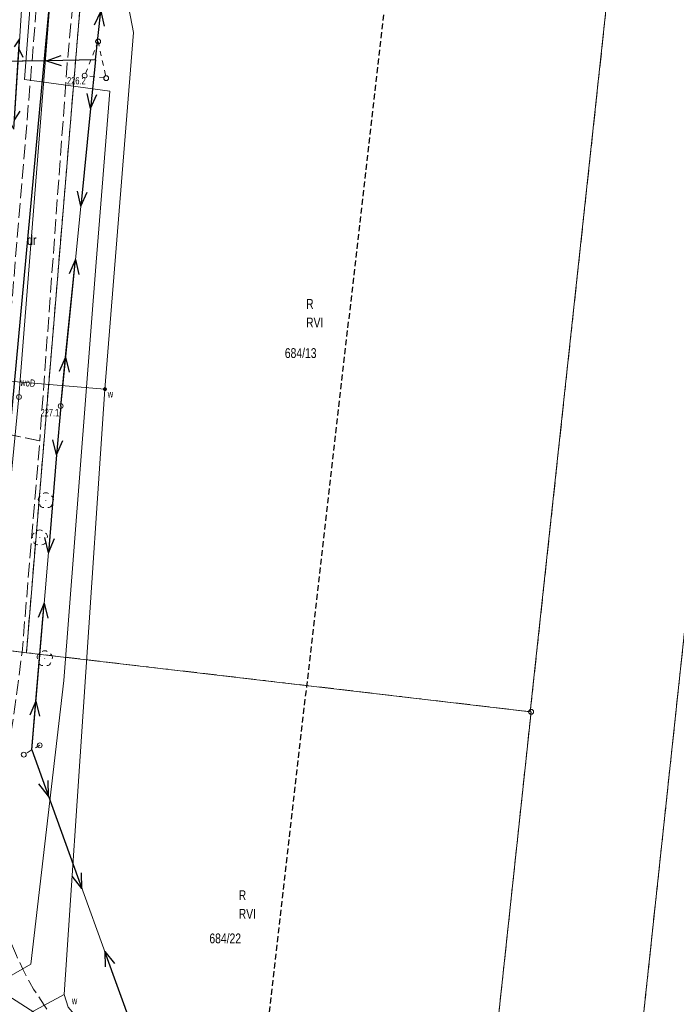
# Model space of a CAD drawing. Header units: metres. Extents: x 6590050 to 6616701, y 5542928 to 5566958.
# Tile 27 of 48: x 6598750 to 6598816, y 5546644 to 5546745. Entities that reach past the tile are written whole.
import ezdxf
from ezdxf.enums import TextEntityAlignment as Align

# ---------------------------------------------------------------- set-up
doc = ezdxf.new("R2010")
doc.units = ezdxf.units.M
doc.header["$MEASUREMENT"] = 0
for name, pattern in [('1.5_0.5', [2, 1.5, -0.5]), ('2', [0.9, 0.6, -0.3]), ('219-500', [0]), ('egkk-500', [2, 1.5, -0.5]), ('egug-500', [1, 0.5, -0.5]), ('suep_nn_500', [0]), ('supp_500', [1, 0.5, -0.5]), ('sutp_500', [0])]:
    doc.linetypes.add(name, pattern=pattern)
doc.layers.get('0').update_dxf_attribs({"color": 2, "linetype": 'CONTINUOUS', "lineweight": 5})
for name, color, linetype in [('202-punkt graniczny', 7, 'CONTINUOUS'), ('203-punkt graniczny', 7, 'CONTINUOUS'), ('209-oznaczenie konturu klasyfikacyjnego', 7, 'CONTINUOUS'), ('210-oznaczenie konturu użytku gruntowego', 7, 'CONTINUOUS'), ('211-numer działki ewidencyjnej', 7, 'CONTINUOUS'), ('217-kontur klasyfikacyjny', 7, 'CONTINUOUS'), ('218-kontur użytku gruntowego', 7, 'CONTINUOUS'), ('219-działka ewidencyjna', 7, 'CONTINUOUS'), ('drzewo liściaste', 7, 'CONTINUOUS'), ('jezdnia', 7, 'CONTINUOUS'), ('Oś ulicy', 7, 'CONTINUOUS'), ('pikieta naturalna', 7, 'CONTINUOUS'), ('pikieta naturalna-Atr2', 7, 'CONTINUOUS'), ('przewód elektroenergetyczny niskiego napięcia', 7, 'CONTINUOUS'), ('przewód elektroenergetyczny podziemny', 7, 'CONTINUOUS'), ('przewód kanalizacyjny', 7, 'CONTINUOUS'), ('przewód telekomunikacyjny napowietrzny', 7, 'CONTINUOUS'), ('przewód wodociągowy', 7, 'CONTINUOUS'), ('przewód wodociągowy-Atr1', 7, 'CONTINUOUS'), ('studnia kanalizacyjna', 7, 'CONTINUOUS'), ('słup przewodów napowietrznych', 7, 'CONTINUOUS'), ('Zakres', 7, 'CONTINUOUS'), ('zasuwa lub zawór', 7, 'CONTINUOUS'), ('zasuwa lub zawór-Atr17', 7, 'CONTINUOUS')]:
    doc.layers.add(name, color=color, linetype=linetype)
doc.styles.get("Standard").update_dxf_attribs({"font": 'Working1250', "width": 0.75})

# ---------------------------------------------------------------- blocks, each defined once
blk = doc.blocks.new('203')
at = {"linetype": 'Continuous', "lineweight": 0}
h = blk.add_hatch(color=0, dxfattribs=at)
edge = h.paths.add_edge_path()
edge.add_arc((0, 0), 0.045, 0, 360)
blk = doc.blocks.new('202')
at = {"color": 0, "linetype": 'Continuous', "lineweight": 0}
blk.add_circle((0, 0), 0.25, dxfattribs=at)
blk = doc.blocks.new('PW01')
at = {"linetype": 'Continuous', "lineweight": 13}
h = blk.add_hatch(color=0, dxfattribs=at)
edge = h.paths.add_edge_path()
edge.add_arc((0, 0), 0.045, 0, 360)
blk = doc.blocks.new('OP021')
at = {"linetype": 'Continuous', "lineweight": 13}
h = blk.add_hatch(color=0, dxfattribs=at)
edge = h.paths.add_edge_path()
edge.add_arc((0, 0), 0.05, 0, 360)
at = {"color": 0, "linetype": 'Continuous', "lineweight": 13}
for centre, start, end in [((-0.38, 0.124), 121.308, 202.548), ((0, 0.4), 49.272, 130.728), ((0.38, 0.124), 337.452, 58.692), ((-0.235, -0.324), 193.221, 274.871), ((0.235, -0.324), 265.129, 346.779)]:
    blk.add_arc(centre, 0.4, start, end, dxfattribs=at)
blk = doc.blocks.new('US15')
at = {"color": 0, "linetype": 'Continuous', "lineweight": 13}
blk.add_circle((0, 0), 0.25, dxfattribs=at)
blk = doc.blocks.new('US25')
at = {"linetype": 'Continuous', "lineweight": 0}
h = blk.add_hatch(color=0, dxfattribs=at)
edge = h.paths.add_edge_path()
edge.add_arc((0, 0), 0.2, 0, 360)
blk = doc.blocks.new('SUEP1')
at = {"color": 0, "linetype": 'Continuous'}
for p, q in [((0, 0), (5, 0)), ((5, 0), (3.5, 0.5)), ((5, 0), (3.5, -0.5)), ((5, 0), (15, 0)), ((15, 0), (13.5, 0.5)), ((15, 0), (13.5, -0.5))]:
    blk.add_line(p, q, dxfattribs=at)
blk = doc.blocks.new('SM05')
at = {"color": 0, "linetype": 'Continuous', "lineweight": 13}
blk.add_circle((0, 0), 0.25, dxfattribs=at)
blk = doc.blocks.new('SUTP')
at = {"color": 0, "linetype": 'Continuous'}
for p, q in [((0, 0), (0.866, 0.5)), ((0, 0), (9.232, 0)), ((1.866, -0.5), (1, 0)), ((7.366, -0.5), (8.232, 0)), ((9.232, 0), (8.366, 0.5))]:
    blk.add_line(p, q, dxfattribs=at)

msp = doc.modelspace()

# ---------------------------------------------------------------- linework, layer by layer
at = {"layer": '217-kontur klasyfikacyjny', "color": 92, "linetype": 'egkk-500', "lineweight": 18, "flags": 128}
for points in [[(6598825.56, 5546759.96), (6598807.42, 5546590.26)], [(6598756.46, 5546755.63), (6598750.2, 5546680.3)], [(6598801.56, 5546674.28), (6598809.68, 5546749.54)], [(6598750.2, 5546680.3), (6598748.05, 5546680.55)], [(6598750.2, 5546680.3), (6598801.56, 5546674.28)], [(6598801.64, 5546674.27), (6598797.07, 5546631.51)], [(6598801.56, 5546674.28), (6598801.64, 5546674.27)]]:
    msp.add_lwpolyline(points, dxfattribs=at)
at = {"layer": '218-kontur użytku gruntowego', "color": 3, "linetype": 'egug-500', "lineweight": 18, "flags": 128}
for points in [[(6598825.56, 5546759.96), (6598811.62, 5546629.52)], [(6598756.46, 5546755.63), (6598750.2, 5546680.3)], [(6598801.56, 5546674.28), (6598809.68, 5546749.54)], [(6598750.2, 5546680.3), (6598748.05, 5546680.55)], [(6598750.2, 5546680.3), (6598801.56, 5546674.28)], [(6598801.64, 5546674.27), (6598797.07, 5546631.51)], [(6598801.56, 5546674.28), (6598801.64, 5546674.27)]]:
    msp.add_lwpolyline(points, dxfattribs=at)
at = {"layer": '219-działka ewidencyjna', "color": 7, "linetype": '219-500', "lineweight": 18, "flags": 128}
for points in [[(6598800.17, 5546522.43), (6598825.56, 5546759.96)], [(6598756.46, 5546755.63), (6598750.2, 5546680.3)], [(6598809.68, 5546749.54), (6598801.56, 5546674.28)], [(6598748.05, 5546680.55), (6598750.2, 5546680.3)], [(6598750.2, 5546680.3), (6598801.56, 5546674.28)], [(6598797.07, 5546631.51), (6598801.64, 5546674.27)], [(6598801.56, 5546674.28), (6598801.64, 5546674.27)]]:
    msp.add_lwpolyline(points, dxfattribs=at)
at = {"layer": 'jezdnia', "color": 7, "linetype": '1.5_0.5', "lineweight": 18, "flags": 128}
for points in [[(6598751.56, 5546701.87), (6598747.61, 5546702.72), (6598750.77, 5546740.52), (6598753.64, 5546776.78), (6598756.26, 5546804.22), (6598760.04, 5546801.72), (6598757.71, 5546776.57), (6598754.36, 5546740.32)], [(6598291.09, 5546711.93), (6598293.34, 5546712.66), (6598295.74, 5546713.62), (6598305.82, 5546719.1), (6598305.79, 5546721.36), (6598310.47, 5546724.1), (6598311.96, 5546722.32), (6598318.56, 5546725.06), (6598318.88, 5546728.5), (6598323.66, 5546729.81), (6598324.77, 5546727.26), (6598345.85, 5546733.46), (6598363.75, 5546737.24), (6598364.35, 5546741.06), (6598368.84, 5546741.8), (6598370.16, 5546738.08), (6598374.51, 5546738.68), (6598380.85, 5546745.44), (6598383.92, 5546744.38), (6598383.15, 5546739.5), (6598402.86, 5546741.28), (6598437.76, 5546745.73), (6598441.02, 5546752.02), (6598446.45, 5546752.14), (6598447.57, 5546746.98), (6598460.85, 5546747.28), (6598477.08, 5546746.42), (6598478.19, 5546749.34), (6598484.22, 5546748.8), (6598484.46, 5546745.66), (6598488.96, 5546745.2), (6598494.58, 5546744.63), (6598509.52, 5546743.01), (6598514.28, 5546742.49), (6598521.16, 5546741.47), (6598523.54, 5546741.24), (6598531.71, 5546740.09), (6598531.07, 5546751.26), (6598535.55, 5546750.36), (6598539.92, 5546749.33), (6598537.98, 5546739.45), (6598552.77, 5546737.86), (6598559.09, 5546737.17), (6598565.02, 5546736.48), (6598572.97, 5546735.81), (6598580.67, 5546735.05), (6598591.6, 5546733.63), (6598593.98, 5546735.55), (6598596.98, 5546738.5), (6598600.44, 5546735.31), (6598598.65, 5546732.17), (6598608, 5546729.84), (6598621.87, 5546726.01), (6598625.4, 5546724.84), (6598627.06, 5546727.51), (6598630.31, 5546726.12), (6598630.89, 5546722.81), (6598637.06, 5546719.82), (6598645.86, 5546715.45), (6598652.12, 5546711.97), (6598653.2, 5546712.66), (6598656.33, 5546711.66), (6598657.6, 5546711.15), (6598659.54, 5546710.09), (6598663.08, 5546707.05), (6598662.56, 5546705.34), (6598665.43, 5546703.41), (6598672.11, 5546699.89), (6598673.28, 5546700.21), (6598679.18, 5546697), (6598683.27, 5546694.52), (6598686.44, 5546692.65), (6598686, 5546691.52), (6598693.71, 5546685.22), (6598698.31, 5546680.35), (6598704.25, 5546673.7), (6598706.65, 5546670.4), (6598710.17, 5546665.7), (6598714.02, 5546662.43), (6598718.92, 5546660.51), (6598723.03, 5546660.42), (6598729.6, 5546660.94), (6598735.35, 5546662.17), (6598739.77, 5546664.38), (6598741.99, 5546666.94), (6598744.49, 5546671.55), (6598745.86, 5546680.44), (6598747.61, 5546702.72), (6598751.56, 5546701.87), (6598749.76, 5546680.33), (6598748.88, 5546673.75), (6598746.6, 5546659.18), (6598739.25, 5546654.38), (6598732.66, 5546655.31), (6598719.48, 5546655.24), (6598718.82, 5546655.52), (6598713.6, 5546657.38), (6598707.08, 5546661.9), (6598701.92, 5546667.4), (6598696.22, 5546674.71), (6598689.9, 5546681.54), (6598675.65, 5546691.94), (6598660.49, 5546701.57), (6598652.14, 5546707.42), (6598643.72, 5546711.95), (6598634.39, 5546716.19), (6598626.4, 5546719.32), (6598614.85, 5546722.85), (6598604.49, 5546725.66), (6598590.59, 5546728.4), (6598580.02, 5546730.1), (6598572.26, 5546731.15), (6598564.05, 5546732.04), (6598555.31, 5546733.27), (6598536.88, 5546735.66), (6598520.74, 5546737.19), (6598513.36, 5546738.04), (6598509.04, 5546738.49), (6598497.49, 5546739.71), (6598480.43, 5546741.45), (6598469.58, 5546742.17), (6598459.32, 5546742.59), (6598448.87, 5546742.27), (6598440.17, 5546741.51), (6598430.11, 5546740.04), (6598413.49, 5546737.6), (6598401.77, 5546736.51), (6598391.68, 5546735.64), (6598381.1, 5546734.8), (6598371.81, 5546733.63), (6598360.64, 5546731.93), (6598352.87, 5546730.22), (6598340.04, 5546726.9), (6598326.4, 5546722.75), (6598313.92, 5546717.69), (6598294.1, 5546707.33)], [(6598739.47, 5546654.18), (6598739.25, 5546654.38), (6598746.6, 5546659.18), (6598746.63, 5546658.45), (6598746.68, 5546657.91), (6598746.75, 5546657.38), (6598746.84, 5546656.84), (6598746.95, 5546656.32), (6598747.08, 5546655.79), (6598747.23, 5546655.27), (6598747.41, 5546654.52), (6598747.62, 5546653.78), (6598747.84, 5546653.05), (6598748.07, 5546652.31), (6598748.32, 5546651.59), (6598748.59, 5546650.87), (6598748.88, 5546650.15), (6598749.18, 5546649.45), (6598749.5, 5546648.75), (6598749.84, 5546648.06), (6598750.19, 5546647.37), (6598750.56, 5546646.7), (6598750.94, 5546646.03), (6598751.32, 5546645.45), (6598751.69, 5546644.87), (6598752.07, 5546644.3), (6598752.45, 5546643.72), (6598752.83, 5546643.15), (6598753.22, 5546642.58), (6598753.6, 5546642), (6598753.99, 5546641.43), (6598754.38, 5546640.86), (6598754.77, 5546640.3), (6598755.17, 5546639.73), (6598755.56, 5546639.16), (6598755.96, 5546638.6), (6598756.13, 5546638.28), (6598756.32, 5546637.97), (6598756.5, 5546637.66), (6598756.7, 5546637.36), (6598756.9, 5546637.06), (6598757.11, 5546636.77), (6598757.33, 5546636.48), (6598757.55, 5546636.19), (6598757.78, 5546635.92), (6598758.02, 5546635.64), (6598758.26, 5546635.38), (6598758.51, 5546635.12), (6598758.77, 5546634.86), (6598759.05, 5546634.48), (6598759.33, 5546634.11), (6598759.62, 5546633.74), (6598759.92, 5546633.38), (6598760.23, 5546633.03), (6598760.54, 5546632.68), (6598760.86, 5546632.34), (6598761.19, 5546632.01), (6598761.53, 5546631.68), (6598761.87, 5546631.36), (6598762.22, 5546631.05), (6598762.57, 5546630.74), (6598762.93, 5546630.44), (6598763.3, 5546630.15), (6598763.85, 5546629.88), (6598764.41, 5546629.63), (6598764.97, 5546629.41), (6598765.55, 5546629.2), (6598766.13, 5546629.02), (6598766.72, 5546628.87), (6598767.32, 5546628.73), (6598767.92, 5546628.62), (6598768.52, 5546628.54), (6598769.13, 5546628.48), (6598769.74, 5546628.44), (6598770.35, 5546628.43), (6598770.96, 5546628.44), (6598780.93, 5546627.36), (6598779.52, 5546614.68), (6598778.4, 5546614.75), (6598778.17, 5546613.48), (6598777.63, 5546613.35), (6598777.3, 5546612.27), (6598776.62, 5546606.47), (6598776.38, 5546604.4), (6598777.31, 5546604.29), (6598776.97, 5546600.89), (6598774, 5546601.22), (6598773.91, 5546600.22), (6598777.85, 5546599.7), (6598777.87, 5546599.33), (6598771.32, 5546600.13), (6598762.24, 5546601.03), (6598761.61, 5546605.81), (6598759.82, 5546611.85), (6598758.18, 5546618.01), (6598756.46, 5546623.75), (6598752.94, 5546633.31), (6598752.27, 5546634.53), (6598751.81, 5546636.12), (6598750.1, 5546638.41), (6598747.53, 5546637.06), (6598739.21, 5546633.49), (6598737.76, 5546632.87), (6598737.36, 5546634.09), (6598735.35, 5546640.19), (6598733.88, 5546649.49), (6598740.97, 5546652.8), (6598740.83, 5546652.98), (6598740.69, 5546653.16), (6598740.54, 5546653.33), (6598740.37, 5546653.49), (6598740.21, 5546653.64), (6598740.03, 5546653.79), (6598739.85, 5546653.93), (6598739.66, 5546654.06)]]:
    msp.add_lwpolyline(points, close=True, dxfattribs=at)
at = {"layer": 'Oś ulicy', "color": 5, "linetype": 'Continuous', "lineweight": 25, "flags": 128}
msp.add_lwpolyline([(6598277.41, 5546703.71), (6598324.06, 5546724.6), (6598371.24, 5546736.05), (6598456.58, 5546744.85), (6598523.4, 5546739.49), (6598576.83, 5546732.39), (6598620.78, 5546724.14), (6598645.8, 5546713.07), (6598677.12, 5546694.04), (6598697.31, 5546678.03), (6598710, 5546661.39), (6598718.06, 5546657.9), (6598738.42, 5546651.82), (6598746.62, 5546682.36), (6598758.01, 5546805.57), (6598776.59, 5546944.83)], dxfattribs=at)
at = {"layer": 'przewód elektroenergetyczny niskiego napięcia', "color": 1, "linetype": 'suep_nn_500', "lineweight": 18, "flags": 128}
for points in [[(6598757.24, 5546740.7), (6598760.42, 5546770.38)], [(6598757.24, 5546740.7), (6598716.58, 5546739.96)], [(6598757.24, 5546740.7), (6598753.7, 5546705.43)], [(6598753.7, 5546705.43), (6598750.75, 5546670.39)], [(6598750.75, 5546670.39), (6598753.7, 5546705.43)], [(6598763.3, 5546635.76), (6598750.75, 5546670.39)]]:
    msp.add_lwpolyline(points, dxfattribs=at)
at = {"layer": 'przewód elektroenergetyczny podziemny', "color": 1, "linetype": 'Continuous', "lineweight": 18, "flags": 128}
msp.add_lwpolyline([(6598615.15, 5546609.1), (6598632.44, 5546596.35), (6598654.46, 5546623.26), (6598683.89, 5546647.62), (6598701.26, 5546662.28), (6598719.52, 5546653), (6598731.32, 5546649.33), (6598737.01, 5546648.24), (6598746.2, 5546646.01), (6598750.66, 5546648.56), (6598754.01, 5546677.47), (6598757.32, 5546720.1), (6598758.7, 5546737.52), (6598750.01, 5546738.68), (6598752.31, 5546768.98), (6598755.1, 5546804.37), (6598757.78, 5546824.18), (6598759.95, 5546839.54), (6598763.26, 5546862.15), (6598765.71, 5546879.61), (6598768.3, 5546897.08), (6598770.82, 5546915.43), (6598775.54, 5546946.16), (6598776.28, 5546952.77)], dxfattribs=at)
at = {"layer": 'przewód kanalizacyjny', "color": 34, "linetype": 'Continuous', "lineweight": 18, "flags": 128}
msp.add_lwpolyline([(6598685.58, 5546640.11), (6598688.93, 5546639.86), (6598710.36, 5546652.43), (6598711.02, 5546647.7), (6598722.28, 5546642.67), (6598745.55, 5546666.73), (6598749.44, 5546706.35), (6598752.53, 5546745.54), (6598755.48, 5546784.23), (6598760.19, 5546822.73), (6598765.45, 5546861.29), (6598770.74, 5546897.08), (6598777, 5546940.71), (6598781.53, 5546950.42), (6598795.57, 5546957.62), (6598838.22, 5546967.52), (6598839.26, 5546970.52)], dxfattribs=at)
at = {"layer": 'przewód telekomunikacyjny napowietrzny', "color": 30, "linetype": 'sutp_500', "lineweight": 18, "flags": 128}
for points in [[(6598752.9, 5546795.31), (6598748.91, 5546733.63)], [(6598736.88, 5546652.69), (6598763.3, 5546635.76)]]:
    msp.add_lwpolyline(points, dxfattribs=at)
at = {"layer": 'przewód wodociągowy', "color": 5, "linetype": 'Continuous', "lineweight": 18, "flags": 128}
for points in [[(6598759.21, 5546777.9), (6598758.25, 5546774.12), (6598758.11, 5546769.72), (6598757.66, 5546761.57), (6598761.1, 5546743.48), (6598758.21, 5546707.14), (6598754.05, 5546645.49)], [(6598758.21, 5546707.14), (6598743.2, 5546708.39)], [(6598754.05, 5546645.49), (6598746.93, 5546641.62), (6598729.32, 5546645.04), (6598710.08, 5546655.92), (6598697.71, 5546668.72), (6598696.33, 5546670.97)], [(6598754.05, 5546645.49), (6598754.46, 5546644.19), (6598763.41, 5546633.77), (6598778.71, 5546632.16), (6598791.08, 5546630.72), (6598813.24, 5546629), (6598816.78, 5546628.62), (6598851.71, 5546623.29), (6598867.14, 5546620.34), (6598960.55, 5546608.68), (6598970.11, 5546668.07), (6599008.52, 5546664.9), (6599071.48, 5546660.4), (6599077.31, 5546660.34), (6599119.16, 5546656.39), (6599112.02, 5546622.51), (6599114.76, 5546597.44), (6599123.28, 5546575.58), (6599133.04, 5546555.23), (6599230.91, 5546537.03), (6599249.25, 5546537.54), (6599260.87, 5546537.17), (6599270.96, 5546538.4), (6599280.7, 5546537.29)]]:
    msp.add_lwpolyline(points, dxfattribs=at)
at = {"layer": 'słup przewodów napowietrznych', "color": 7, "linetype": 'supp_500', "lineweight": 18, "flags": 128}
for points in [[(6598757.51, 5546742.57), (6598758.33, 5546738.83), (6598756.14, 5546739.08)], [(6598757.51, 5546742.57), (6598756.14, 5546739.08)], [(6598751.56, 5546670.86), (6598749.93, 5546669.91)]]:
    msp.add_lwpolyline(points, dxfattribs=at)
at = {"layer": 'Zakres', "color": 5, "linetype": '2', "lineweight": 25, "flags": 128}
msp.add_lwpolyline([(6598719.23, 5546968.95), (6598708.65, 5546628.87), (6598772.86, 5546625.34), (6598810.96, 5546956.95)], close=True, dxfattribs=at)

# ---------------------------------------------------------------- block references
at = {"layer": '202-punkt graniczny', "color": 7, "linetype": 'Continuous', "lineweight": 18}
msp.add_blockref('202', (6598801.64, 5546674.27), dxfattribs=at)
at = {"layer": '203-punkt graniczny', "color": 7, "linetype": 'Continuous', "lineweight": 18}
for p in [(6598750.2, 5546680.3), (6598801.56, 5546674.28)]:
    msp.add_blockref('203', p, dxfattribs=at)
at = {"layer": 'drzewo liściaste', "color": 94, "linetype": 'Continuous', "lineweight": 18}
for p in [(6598752.18, 5546695.8), (6598751.57, 5546692.02), (6598752.07, 5546679.7)]:
    msp.add_blockref('OP021', p, dxfattribs=at)
at = {"layer": 'pikieta naturalna', "color": 7, "linetype": 'Continuous', "lineweight": 13}
for p in [(6598755.15, 5546739.19), (6598752.44, 5546705.54)]:
    msp.add_blockref('PW01', p, dxfattribs=at)
at = {"layer": 'przewód elektroenergetyczny niskiego napięcia', "color": 1, "linetype": 'Continuous', "lineweight": 18}
for p, rotation in [((6598757.24, 5546740.7), 83.884), ((6598757.24, 5546740.7), 181.043), ((6598757.24, 5546740.7), 264.268), ((6598753.7, 5546705.43), 84.268), ((6598753.7, 5546705.43), 265.188), ((6598750.75, 5546670.39), 85.18799999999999), ((6598750.75, 5546670.39), 289.921), ((6598763.3, 5546635.76), 109.921)]:
    msp.add_blockref('SUEP1', p, dxfattribs=dict(at, rotation=rotation))
at = {"layer": 'przewód telekomunikacyjny napowietrzny', "color": 30, "linetype": 'Continuous', "lineweight": 18, "rotation": 86.29899999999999}
msp.add_blockref('SUTP', (6598748.91, 5546733.63), dxfattribs=at)
at = {"layer": 'studnia kanalizacyjna', "color": 34, "linetype": 'Continuous', "lineweight": 18}
msp.add_blockref('US15', (6598749.44, 5546706.35), dxfattribs=at)
at = {"layer": 'słup przewodów napowietrznych', "color": 7, "linetype": 'Continuous', "lineweight": 18}
for name, p in [('SM05', (6598757.51, 5546742.57)), ('SM05', (6598756.14, 5546739.08)), ('SM05', (6598758.33, 5546738.83)), ('US15', (6598753.7, 5546705.43)), ('SM05', (6598751.56, 5546670.86)), ('SM05', (6598749.93, 5546669.91))]:
    msp.add_blockref(name, p, dxfattribs=at)
at = {"layer": 'zasuwa lub zawór', "color": 5, "linetype": 'Continuous', "lineweight": 18}
msp.add_blockref('US25', (6598758.21, 5546707.14), dxfattribs=at)

# ---------------------------------------------------------------- texts
at = {"layer": '209-oznaczenie konturu klasyfikacyjnego', "color": 92, "linetype": 'Continuous', "lineweight": 18, "width": 0.79}
for p in [(6598778.71, 5546714.43), (6598771.84, 5546654.19)]:
    msp.add_text('RVI', height=1, dxfattribs=at).set_placement(p, align=Align.TOP_LEFT)
at = {"layer": '210-oznaczenie konturu użytku gruntowego', "color": 3, "linetype": 'Continuous', "lineweight": 18, "width": 0.79}
for s, p in [('dr', (6598750.28, 5546721.83)), ('R', (6598778.71, 5546715.33)), ('R', (6598771.84, 5546655.09))]:
    msp.add_text(s, height=1, dxfattribs=at).set_placement(p)
at = {"layer": '211-numer działki ewidencyjnej', "color": 7, "linetype": 'Continuous', "lineweight": 18, "width": 0.79}
for s, p in [('684/13', (6598776.54, 5546711.32)), ('684/22', (6598768.85, 5546651.69))]:
    msp.add_text(s, height=1, dxfattribs=at).set_placement(p, align=Align.TOP_LEFT)
at = {"layer": 'pikieta naturalna-Atr2', "color": 7, "width": 0.667}
for s, p in [('226.2', (6598754.34, 5546738.2)), ('227.1', (6598751.64, 5546704.38))]:
    msp.add_text(s, height=0.75, dxfattribs=at).set_placement(p)
at = {"layer": 'przewód wodociągowy-Atr1', "color": 5, "width": 0.667}
msp.add_text('woD', height=0.75, rotation=355.252, dxfattribs=at).set_placement((6598749.59, 5546707.86), align=Align.MIDDLE_LEFT)
at = {"layer": 'zasuwa lub zawór-Atr17', "color": 5, "width": 0.667}
for p in [(6598758.49, 5546706.28), (6598754.83, 5546644.48)]:
    msp.add_text('w', height=0.75, dxfattribs=at).set_placement(p)

doc.saveas('drawing.dxf')
